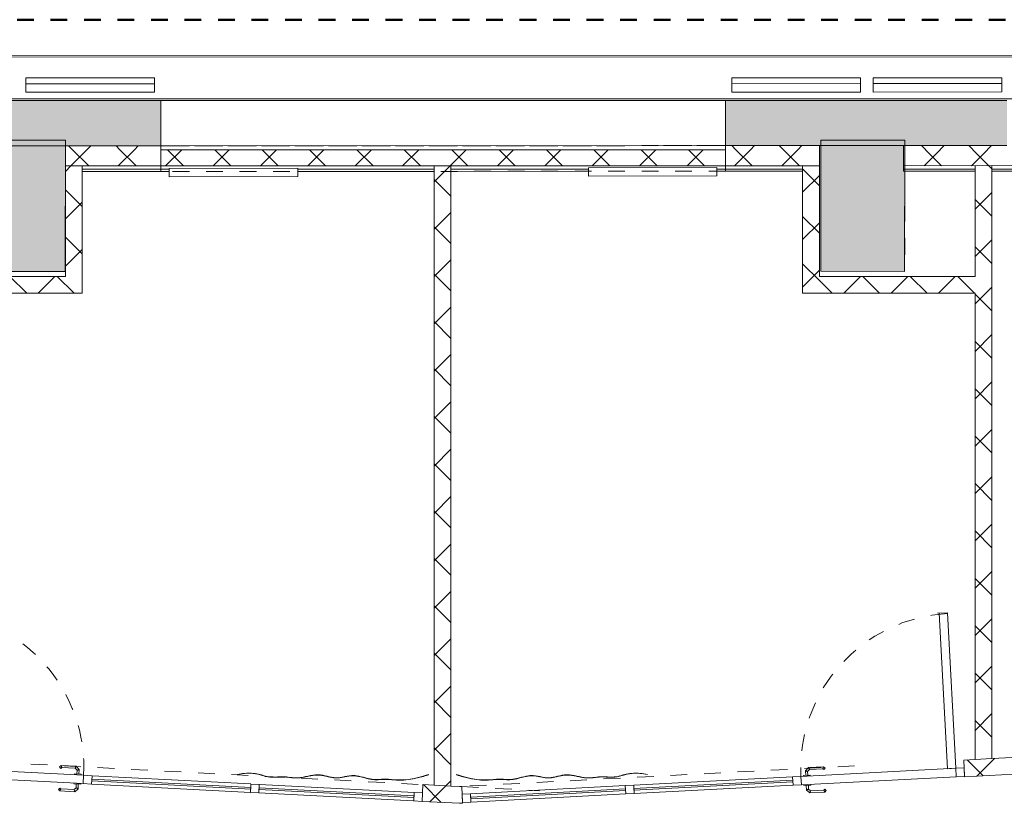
# Model space of a CAD drawing. Header units: metres. Extents: x 82 to 222, y -4 to 154.
# Tile 204 of 214: x 179.18 to 185.06, y 130.49 to 135.17. Entities that reach past the tile are written whole.
import ezdxf

# ---------------------------------------------------------------- set-up
doc = ezdxf.new("R2010")
doc.units = ezdxf.units.M
for name, pattern in [('Centre', [0.0125, 0.0025, -0.001875, 0.00625, -0.001875]), ('Projeté', [0.003969, 0.002381, -0.001587]), ('Tiret', [0.0025, 0.00125, -0.00125])]:
    doc.linetypes.add(name, pattern=pattern)
doc.layers.add('A-AREA', color=9, linetype='Tiret', lineweight=5, true_color=0x808080)
doc.layers.add('A-DETL', color=7, linetype='Continuous', lineweight=5, true_color=0x00a600)
for name, color, linetype, lineweight in [('A-DOOR', 7, 'Continuous', 5), ('A-GENM', 7, 'Continuous', 5), ('A-GLAZ', 7, 'Continuous', 5), ('A-GLAZ-CURT', 7, 'Continuous', 5), ('A-GLAZ-CWMG', 7, 'Continuous', 5), ('A-WALL', 7, 'Continuous', 5), ('I-WALL', 7, 'Continuous', 5), ('Q-SPCQ', 7, 'Continuous', 5)]:
    doc.layers.add(name, color=color, linetype=linetype, lineweight=lineweight)
doc.layers.add('A-WALL-PATT', color=7, linetype='Continuous', true_color=0x2a2a2a)
pattern_1 = [(45, (-9.11556, 107.194), (-0.14142136, 0.14142136), []), (135, (-9.11556, 107.194), (-0.14142136, -0.14142136), [])]

# ---------------------------------------------------------------- blocks, each defined once
blk = doc.blocks.new('OMD_1PP - GRZ_simple 2-4746474-DCE-Plan de reperage des murs- rez de rue-200 - Dépendante 1')
at = {"layer": 'A-DOOR'}
for p, q in [((-0.4625, 0.955), (-0.4125, 0.955)), ((-0.4625, 0.955), (-0.4625, 0.025)), ((-0.4025, 0.955), (-0.4625, 0.955)), ((-0.4125, 0.955), (-0.4125, 0.025)), ((0.325, 0.076), (0.3161, 0.0671)), ((0.3161, 0.0671), (0.3246, 0.0587)), ((0.3299, 0.064), (0.3246, 0.0587)), ((0.415, 0.076), (0.325, 0.076)), ((0.3299, 0.064), (0.41, 0.064)), ((0.41, 0.064), (0.4215, 0.0525)), ((0.4335, 0.0575), (0.415, 0.076)), ((-0.4125, 0.025), (-0.4625, 0.025)), ((0.4625, 0.025), (-0.4625, 0.025)), ((-0.4625, 0.025), (-0.4625, -0.025)), ((0.4475, 0.03), (0.4075, 0.03)), ((0.4075, 0.025), (0.4075, 0.03)), ((0.4215, 0.0525), (0.4215, 0.03)), ((0.4335, 0.03), (0.4335, 0.0575)), ((0.4475, 0.025), (0.4475, 0.03)), ((0.4625, -0.025), (0.4625, 0.025)), ((-0.4625, -0.025), (0.4625, -0.025)), ((0.3247, -0.0587), (0.3162, -0.0672)), ((0.3247, -0.0587), (0.33, -0.064)), ((0.4075, -0.03), (0.4075, -0.025)), ((0.4075, -0.03), (0.4475, -0.03)), ((0.4215, -0.0527), (0.4102, -0.064)), ((0.4335, -0.0577), (0.4151, -0.076)), ((0.4215, -0.03), (0.4215, -0.0527)), ((0.4335, -0.03), (0.4335, -0.0577)), ((0.4475, -0.03), (0.4475, -0.025)), ((0.3162, -0.0672), (0.325, -0.076)), ((0.4151, -0.076), (0.325, -0.076)), ((0.4102, -0.064), (0.33, -0.064))]:
    blk.add_line(p, q, dxfattribs=at)
at = {"layer": 'A-DOOR', "linetype": 'Tiret'}
blk.add_arc((-0.4625, 0.025), 0.925, 360, 90, dxfattribs=at)
at = {"layer": 'A-DOOR'}
for points in [[(0.325, 0.076), (0.3255, 0.0747), (0.3266, 0.072), (0.3283, 0.0679), (0.3294, 0.0653), (0.3299, 0.064)], [(0.415, 0.076), (0.4145, 0.0747), (0.4133, 0.072), (0.4117, 0.0679), (0.4105, 0.0653), (0.41, 0.064)], [(0.4335, 0.0575), (0.4322, 0.0569), (0.4295, 0.0558), (0.4255, 0.0541), (0.4228, 0.053), (0.4215, 0.0525)], [(0.4215, -0.0527), (0.4228, -0.0532), (0.4255, -0.0543), (0.4295, -0.056), (0.4322, -0.0571), (0.4335, -0.0577)], [(0.33, -0.064), (0.3294, -0.0653), (0.3283, -0.068), (0.3266, -0.0721), (0.3255, -0.0747), (0.325, -0.076)], [(0.4102, -0.064), (0.4107, -0.0653), (0.4118, -0.068), (0.4135, -0.0721), (0.4146, -0.0747), (0.4151, -0.076)]]:
    blk.add_open_spline(points, degree=3, dxfattribs=at)
blk = doc.blocks.new('Meneau rectangulaire - ht 100x50-5394103-DCE-Plan de reperage des murs- rez de rue-200 - Dépendante 1')
at = {"layer": 'A-GLAZ-CWMG'}
for p, q in [((124.3609, 130.6032), (123.4122, 130.6529)), ((124.3583, 130.5532), (123.4096, 130.603))]:
    blk.add_line(p, q, dxfattribs=at)
blk = doc.blocks.new('Meneau rectangulaire - ht 100x50-5394108-DCE-Plan de reperage des murs- rez de rue-200 - Dépendante 1')
at = {"layer": 'A-GLAZ-CWMG'}
for p, q in [((126.5953, 130.5934), (125.6716, 130.545)), ((126.5979, 130.5435), (125.6742, 130.4951))]:
    blk.add_line(p, q, dxfattribs=at)
blk = doc.blocks.new('A6305 - Drapes - A6305 - Drapes_ Pair 36_x 3_-V127-DCE-Plan de reperage des murs- rez de rue-200 - Dépendante 1')
at = {"layer": 'Q-SPCQ', "true_color": 0x787878}
h = blk.add_hatch(dxfattribs=at)
h.set_pattern_fill('FP_10', color=8, style=0, pattern_type=2)
h.set_pattern_definition([(43.782, (-192.676, -19.76), (-0.41488, 0.432905), []), (133.782, (-192.676, -19.76), (-0.432905, -0.41488), [])])
h.paths.add_polyline_path([(-1.1373, -0.3954), (-1.1378, -0.3942), (-1.1718, -0.3927), (-1.2122, -0.3874), (-1.2599, -0.3765), (-1.2598, -0.3776), (-1.2119, -0.3885), (-1.1713, -0.3939)])
h.paths.add_polyline_path([(-0.3639, -0.3927), (-0.2587, -0.373), (-0.2211, -0.3743), (-0.2212, -0.3733), (-0.259, -0.3719), (-0.2912, -0.3754), (-0.3644, -0.3917)])
at = {"layer": 'Q-SPCQ'}
for p, q in [((-1.316, -0.3585), (-1.316, -0.3597)), ((-0.1771, -0.3828), (-0.1768, -0.3818))]:
    blk.add_line(p, q, dxfattribs=at)
for points, knots in [([(-0.1768, -0.3818), (-0.2636, -0.3585), (-0.3634, -0.4051), (-0.4503, -0.3818), (-0.5369, -0.4051), (-0.6648, -0.3585), (-0.7646, -0.4051), (-0.8644, -0.3585), (-0.9922, -0.4051), (-1.0562, -0.3818), (-1.1881, -0.4051), (-1.316, -0.3585)], [0, 0, 0, 0, 0.173053, 0.346005, 0.534447, 0.734953, 0.947626, 1.160298, 1.347851, 1.549659, 1.751467, 1.751467, 1.751467, 1.751467]), ([(-1.316, -0.3597), (-1.2888, -0.3695), (-1.2401, -0.384), (-1.1814, -0.394), (-1.1348, -0.3961), (-1.1043, -0.3944), (-1.0837, -0.393), (-1.0654, -0.3923), (-1.0458, -0.3928), (-1.0258, -0.3945), (-1.0074, -0.396), (-0.9917, -0.396), (-0.9781, -0.3946), (-0.9635, -0.3921), (-0.9439, -0.3876), (-0.9191, -0.3815), (-0.8939, -0.3765), (-0.8695, -0.3744), (-0.8464, -0.3763), (-0.8242, -0.3805), (-0.8027, -0.3854), (-0.7817, -0.3894), (-0.7607, -0.3908), (-0.7398, -0.3884), (-0.7188, -0.384), (-0.6974, -0.3792), (-0.6753, -0.3756), (-0.6521, -0.3749), (-0.6274, -0.378), (-0.602, -0.3832), (-0.5766, -0.389), (-0.5559, -0.393), (-0.5399, -0.395), (-0.5244, -0.3958), (-0.506, -0.3951), (-0.4886, -0.3933), (-0.475, -0.3919), (-0.4615, -0.3908), (-0.4482, -0.3903), (-0.4347, -0.3911), (-0.4208, -0.3924), (-0.4026, -0.3942), (-0.3785, -0.3946), (-0.3511, -0.3913), (-0.3225, -0.3832), (-0.292, -0.3761), (-0.26, -0.3722), (-0.2225, -0.3731), (-0.193, -0.3785), (-0.1771, -0.3828)], [0, 0, 0, 0, 0.042719, 0.085437, 0.128156, 0.170875, 0.192234, 0.213594, 0.256312, 0.299031, 0.34175, 0.384468, 0.405828, 0.427187, 0.469906, 0.512625, 0.555343, 0.598062, 0.640781, 0.683499, 0.726218, 0.768937, 0.811656, 0.854374, 0.897093, 0.939812, 0.98253, 1.025249, 1.067968, 1.110687, 1.153405, 1.196124, 1.217483, 1.238843, 1.281562, 1.32428, 1.34564, 1.366999, 1.409718, 1.431077, 1.452436, 1.495155, 1.537874, 1.580593, 1.623311, 1.65535, 1.687389, 1.719428, 1.751467, 1.751467, 1.751467, 1.751467]), ([(-1.0651, -0.3913), (-1.0296, -0.3913), (-1.0043, -0.3986), (-0.9656, -0.3911), (-0.958, -0.3894)], [-1.5285534, -1.5285534, -1.5285534, -1.5285534, -1.3478512, -1.3056393, -1.3056393, -1.3056393, -1.3056393]), ([(-0.9571, -0.3905), (-0.9605, -0.3913), (-0.9676, -0.3928), (-0.9781, -0.3946), (-0.9917, -0.396), (-1.0074, -0.396), (-1.0258, -0.3945), (-1.0444, -0.3929), (-1.0581, -0.3925), (-1.0646, -0.3925)], [-0.4458281, -0.4458281, -0.4458281, -0.4458281, -0.4271872, -0.4058278, -0.3844685, -0.3417497, -0.299031, -0.2563123, -0.222914, -0.222914, -0.222914, -0.222914]), ([(-0.8844, -0.3746), (-0.8809, -0.3743), (-0.8368, -0.3714), (-0.7646, -0.4051), (-0.6648, -0.3585), (-0.5369, -0.4051), (-0.453, -0.3826), (-0.3974, -0.3961), (-0.3644, -0.3917)], [-1.1782599, -1.1782599, -1.1782599, -1.1782599, -1.1602982, -0.9476257, -0.7349533, -0.5344467, -0.3460053, -0.1910692, -0.1910692, -0.1910692, -0.1910692]), ([(-0.3639, -0.3927), (-0.3687, -0.3933), (-0.3823, -0.3946), (-0.4026, -0.3942), (-0.4208, -0.3924), (-0.4347, -0.3911), (-0.4482, -0.3903), (-0.4615, -0.3908), (-0.475, -0.3919), (-0.4886, -0.3933), (-0.506, -0.3951), (-0.5244, -0.3958), (-0.5399, -0.395), (-0.5559, -0.393), (-0.5766, -0.389), (-0.602, -0.3832), (-0.6274, -0.378), (-0.6521, -0.3749), (-0.6753, -0.3756), (-0.6974, -0.3792), (-0.7188, -0.384), (-0.7398, -0.3884), (-0.7607, -0.3908), (-0.7817, -0.3894), (-0.8027, -0.3854), (-0.8242, -0.3805), (-0.8464, -0.3763), (-0.8663, -0.3746), (-0.879, -0.3753), (-0.8837, -0.3758)], [-1.5603982, -1.5603982, -1.5603982, -1.5603982, -1.5378738, -1.4951551, -1.4524364, -1.431077, -1.4097177, -1.3669989, -1.3456396, -1.3242802, -1.2815615, -1.2388428, -1.2174834, -1.1961241, -1.1534054, -1.1106866, -1.0679679, -1.0252492, -0.9825305, -0.9398118, -0.8970931, -0.8543743, -0.8116556, -0.7689369, -0.7262182, -0.6834995, -0.6407808, -0.598062, -0.5732075, -0.5732075, -0.5732075, -0.5732075])]:
    blk.add_open_spline(points, degree=3, knots=knots, dxfattribs=at)
blk = doc.blocks.new('Meneau rectangulaire - ht 100x50-5394109-DCE-Plan de reperage des murs- rez de rue-200 - Dépendante 1')
at = {"layer": 'A-GLAZ-CWMG'}
for p, q in [((127.5939, 130.6458), (126.6452, 130.5961)), ((127.5965, 130.5958), (126.6478, 130.5461))]:
    blk.add_line(p, q, dxfattribs=at)
blk = doc.blocks.new('OMD_Ouvrant - Oscillo Battant-4982624-DCE-Plan de reperage des murs- rez de rue-200 - Dépendante 1')
at = {"layer": 'A-GLAZ'}
for p, q in [((-0.3838, -0.05), (-0.3838, 0)), ((-0.3838, 0), (0.3838, 0)), ((0.3838, -0.05), (-0.3838, -0.05)), ((0.3838, 0), (0.3838, -0.05))]:
    blk.add_line(p, q, dxfattribs=at)
blk = doc.blocks.new('Panneau système - Vitré _vitro-4698973-DCE-Plan de reperage des murs- rez de rue-200 - Dépendante 1')
at = {"layer": 'A-GLAZ-CURT'}
for p, q in [((-0.475, 0.005), (0.475, 0.005)), ((-0.475, -0.005), (-0.475, 0.005)), ((0.475, -0.005), (0.475, 0.005)), ((0.475, -0.005), (-0.475, -0.005))]:
    blk.add_line(p, q, dxfattribs=at)
blk = doc.blocks.new('Meneau rectangulaire - 50x50 Int-4698787-DCE-Plan de reperage des murs- rez de rue-200 - Dépendante 1')
at = {"layer": 'A-GLAZ-CWMG'}
for p, q in [((0, 0.025), (-0.05, 0.025)), ((-0.05, 0.025), (-0.05, -0.025)), ((0, 0.025), (0, -0.025)), ((-0.05, -0.025), (0, -0.025))]:
    blk.add_line(p, q, dxfattribs=at)
blk = doc.blocks.new('Meneau rectangulaire - 50x50 Int-4698834-DCE-Plan de reperage des murs- rez de rue-200 - Dépendante 1')
at = {"layer": 'A-GLAZ-CWMG'}
for p, q in [((0.025, 0.025), (-0.025, 0.025)), ((0.025, 0.025), (0.025, -0.025)), ((-0.025, -0.025), (0.025, -0.025))]:
    blk.add_line(p, q, dxfattribs=at)
blk = doc.blocks.new('Meneau rectangulaire - 50x50 Int-V128-DCE-Plan de reperage des murs- rez de rue-200 - Dépendante 1')
at = {"layer": 'A-GLAZ-CWMG'}
for p, q in [((0, 0.025), (-0.05, 0.025)), ((-0.05, 0.025), (-0.05, -0.025)), ((0, 0.025), (0, -0.025)), ((-0.05, -0.025), (0, -0.025))]:
    blk.add_line(p, q, dxfattribs=at)
blk = doc.blocks.new('Panneau système - Vitré _vitro-4698978-DCE-Plan de reperage des murs- rez de rue-200 - Dépendante 1')
at = {"layer": 'A-GLAZ-CURT'}
for p, q in [((-0.4625, 0.005), (0.4625, 0.005)), ((-0.4625, -0.005), (-0.4625, 0.005)), ((0.4625, -0.005), (0.4625, 0.005)), ((0.4625, -0.005), (-0.4625, -0.005))]:
    blk.add_line(p, q, dxfattribs=at)
blk = doc.blocks.new('Meneau rectangulaire - 50x50 Int-V129-DCE-Plan de reperage des murs- rez de rue-200 - Dépendante 1')
at = {"layer": 'A-GLAZ-CWMG'}
for p, q in [((0, 0.025), (-0.05, 0.025)), ((0, 0.025), (0, -0.025)), ((-0.05, -0.025), (0, -0.025))]:
    blk.add_line(p, q, dxfattribs=at)
blk = doc.blocks.new('Meneau rectangulaire - 50x50 Int-V130-DCE-Plan de reperage des murs- rez de rue-200 - Dépendante 1')
at = {"layer": 'A-GLAZ-CWMG'}
for p, q in [((0.025, 0.025), (-0.025, 0.025)), ((-0.025, 0.025), (-0.025, -0.025)), ((0.025, 0.025), (0.025, -0.025)), ((-0.025, -0.025), (0.025, -0.025))]:
    blk.add_line(p, q, dxfattribs=at)
blk = doc.blocks.new('OMD_1PP - GRZ_simple 2-4746670-DCE-Plan de reperage des murs- rez de rue-200 - Dépendante 1')
at = {"layer": 'A-DOOR'}
for p, q in [((0.325, 0.076), (0.3162, 0.0672)), ((0.3162, 0.0672), (0.3247, 0.0587)), ((0.33, 0.064), (0.3247, 0.0587)), ((0.325, 0.076), (0.4151, 0.076)), ((0.33, 0.064), (0.4102, 0.064)), ((0.4102, 0.064), (0.4215, 0.0527)), ((0.4151, 0.076), (0.4335, 0.0577)), ((-0.4625, -0.025), (-0.4625, 0.025)), ((-0.4625, 0.025), (0.4625, 0.025)), ((0.4475, 0.03), (0.4075, 0.03)), ((0.4075, 0.025), (0.4075, 0.03)), ((0.4215, 0.0527), (0.4215, 0.03)), ((0.4335, 0.0577), (0.4335, 0.03)), ((0.4475, 0.025), (0.4475, 0.03)), ((0.4625, 0.025), (0.4625, -0.025)), ((-0.4125, -0.025), (-0.4625, -0.025)), ((-0.4625, -0.955), (-0.4625, -0.025)), ((0.4625, -0.025), (-0.4625, -0.025)), ((-0.4125, -0.955), (-0.4125, -0.025)), ((0.3246, -0.0587), (0.3161, -0.0671)), ((0.3246, -0.0587), (0.3299, -0.064)), ((0.4075, -0.03), (0.4075, -0.025)), ((0.4075, -0.03), (0.4475, -0.03)), ((0.4215, -0.0525), (0.41, -0.064)), ((0.415, -0.076), (0.4335, -0.0575)), ((0.4215, -0.03), (0.4215, -0.0525)), ((0.4335, -0.0575), (0.4335, -0.03)), ((0.4475, -0.03), (0.4475, -0.025)), ((0.3161, -0.0671), (0.325, -0.076)), ((0.325, -0.076), (0.415, -0.076)), ((0.41, -0.064), (0.3299, -0.064)), ((-0.4625, -0.955), (-0.4125, -0.955)), ((-0.4025, -0.955), (-0.4625, -0.955))]:
    blk.add_line(p, q, dxfattribs=at)
at = {"layer": 'A-DOOR', "linetype": 'Tiret'}
blk.add_arc((-0.4625, -0.025), 0.925, 270, 0, dxfattribs=at)
at = {"layer": 'A-DOOR'}
for points in [[(0.325, 0.076), (0.3255, 0.0747), (0.3266, 0.0721), (0.3283, 0.068), (0.3294, 0.0653), (0.33, 0.064)], [(0.4151, 0.076), (0.4146, 0.0747), (0.4135, 0.0721), (0.4118, 0.068), (0.4107, 0.0653), (0.4102, 0.064)], [(0.4335, 0.0577), (0.4322, 0.0571), (0.4295, 0.056), (0.4255, 0.0543), (0.4228, 0.0532), (0.4215, 0.0527)], [(0.4215, -0.0525), (0.4228, -0.053), (0.4255, -0.0541), (0.4295, -0.0558), (0.4322, -0.0569), (0.4335, -0.0575)], [(0.3299, -0.064), (0.3294, -0.0653), (0.3283, -0.0679), (0.3266, -0.072), (0.3255, -0.0747), (0.325, -0.076)], [(0.41, -0.064), (0.4105, -0.0653), (0.4117, -0.0679), (0.4133, -0.072), (0.4145, -0.0747), (0.415, -0.076)]]:
    blk.add_open_spline(points, degree=3, dxfattribs=at)
blk = doc.blocks.new('Meneau rectangulaire - ht 100x50-5394105-DCE-Plan de reperage des murs- rez de rue-200 - Dépendante 1')
at = {"layer": 'A-GLAZ-CWMG'}
for p, q in [((125.3346, 130.5522), (124.4109, 130.6006)), ((125.332, 130.5022), (124.4083, 130.5506))]:
    blk.add_line(p, q, dxfattribs=at)
blk = doc.blocks.new('Meneau rectangulaire - 50x50 Int-V131-DCE-Plan de reperage des murs- rez de rue-200 - Dépendante 1')
at = {"layer": 'A-GLAZ-CWMG'}
for p, q in [((0.025, 0.025), (-0.025, 0.025)), ((-0.025, 0.025), (-0.025, -0.025)), ((-0.025, -0.025), (0.025, -0.025))]:
    blk.add_line(p, q, dxfattribs=at)
blk = doc.blocks.new('A6305 - Drapes - A6305 - Drapes_ Pair 36_x 3_-V133-DCE-Plan de reperage des murs- rez de rue-200 - Dépendante 1')
at = {"layer": 'Q-SPCQ', "true_color": 0x787878}
h = blk.add_hatch(dxfattribs=at)
h.set_pattern_fill('FP_12', color=8, style=0, pattern_type=2)
h.set_pattern_definition([(226.218, (188.879, 27.874), (0.432905, -0.41488), []), (316.218, (188.879, 27.874), (0.41488, 0.432905), [])])
h.paths.add_polyline_path([(-1.1373, 0.3954), (-1.1713, 0.3939), (-1.2119, 0.3885), (-1.2598, 0.3776), (-1.2599, 0.3765), (-1.2122, 0.3874), (-1.1718, 0.3927), (-1.1093, 0.3934), (-1.1087, 0.3946)])
h.paths.add_polyline_path([(-0.9571, 0.3905), (-0.958, 0.3894), (-0.8844, 0.3746), (-0.8837, 0.3758), (-0.9209, 0.3821), (-0.9393, 0.3864)])
h.paths.add_polyline_path([(-0.3639, 0.3927), (-0.3644, 0.3917), (-0.259, 0.3719), (-0.2212, 0.3733), (-0.2211, 0.3743), (-0.2587, 0.373), (-0.2907, 0.3764), (-0.3423, 0.3885)])
at = {"layer": 'Q-SPCQ'}
for p, q in [((-1.316, 0.3597), (-1.316, 0.3585)), ((-0.1768, 0.3818), (-0.1771, 0.3828))]:
    blk.add_line(p, q, dxfattribs=at)
for points, knots in [([(-1.316, 0.3585), (-1.1881, 0.4051), (-1.0562, 0.3818), (-0.9922, 0.4051), (-0.8644, 0.3585), (-0.7646, 0.4051), (-0.6648, 0.3585), (-0.5369, 0.4051), (-0.4503, 0.3818), (-0.3634, 0.4051), (-0.2636, 0.3585), (-0.1768, 0.3818)], [-1.751467, -1.751467, -1.751467, -1.751467, -1.549659, -1.347851, -1.160298, -0.947626, -0.734953, -0.534447, -0.346005, -0.173053, 0, 0, 0, 0]), ([(-0.1771, 0.3828), (-0.193, 0.3785), (-0.2225, 0.3731), (-0.26, 0.3722), (-0.292, 0.3761), (-0.3225, 0.3832), (-0.3511, 0.3913), (-0.3785, 0.3946), (-0.4026, 0.3942), (-0.4208, 0.3924), (-0.4347, 0.3911), (-0.4482, 0.3903), (-0.4615, 0.3908), (-0.475, 0.3919), (-0.4886, 0.3933), (-0.506, 0.3951), (-0.5244, 0.3958), (-0.5399, 0.395), (-0.5559, 0.393), (-0.5766, 0.389), (-0.602, 0.3832), (-0.6274, 0.378), (-0.6521, 0.3749), (-0.6753, 0.3756), (-0.6974, 0.3792), (-0.7188, 0.384), (-0.7398, 0.3884), (-0.7607, 0.3908), (-0.7817, 0.3894), (-0.8027, 0.3854), (-0.8242, 0.3805), (-0.8464, 0.3763), (-0.8695, 0.3744), (-0.8939, 0.3765), (-0.9191, 0.3815), (-0.9439, 0.3876), (-0.9635, 0.3921), (-0.9781, 0.3946), (-0.9917, 0.396), (-1.0074, 0.396), (-1.0258, 0.3945), (-1.0458, 0.3928), (-1.0654, 0.3923), (-1.0837, 0.393), (-1.1043, 0.3944), (-1.1348, 0.3961), (-1.1814, 0.394), (-1.2401, 0.384), (-1.2888, 0.3695), (-1.316, 0.3597)], [-1.751467, -1.751467, -1.751467, -1.751467, -1.719428, -1.687389, -1.65535, -1.623311, -1.580593, -1.537874, -1.495155, -1.452436, -1.431077, -1.409718, -1.366999, -1.34564, -1.32428, -1.281562, -1.238843, -1.217483, -1.196124, -1.153405, -1.110687, -1.067968, -1.025249, -0.98253, -0.939812, -0.897093, -0.854374, -0.811656, -0.768937, -0.726218, -0.683499, -0.640781, -0.598062, -0.555343, -0.512625, -0.469906, -0.427187, -0.405828, -0.384468, -0.34175, -0.299031, -0.256312, -0.213594, -0.192234, -0.170875, -0.128156, -0.085437, -0.042719, 0, 0, 0, 0]), ([(-0.958, 0.3894), (-0.9656, 0.3911), (-1.0043, 0.3986), (-1.0296, 0.3913), (-1.0651, 0.3913)], [1.3056393, 1.3056393, 1.3056393, 1.3056393, 1.3478512, 1.5285534, 1.5285534, 1.5285534, 1.5285534]), ([(-1.0646, 0.3925), (-1.0581, 0.3925), (-1.0444, 0.3929), (-1.0258, 0.3945), (-1.0074, 0.396), (-0.9917, 0.396), (-0.9781, 0.3946), (-0.9676, 0.3928), (-0.9605, 0.3913), (-0.9571, 0.3905)], [0.222914, 0.222914, 0.222914, 0.222914, 0.2563123, 0.299031, 0.3417497, 0.3844685, 0.4058278, 0.4271872, 0.4458281, 0.4458281, 0.4458281, 0.4458281]), ([(-0.3644, 0.3917), (-0.3974, 0.3961), (-0.453, 0.3826), (-0.5369, 0.4051), (-0.6648, 0.3585), (-0.7646, 0.4051), (-0.8368, 0.3714), (-0.8809, 0.3743), (-0.8844, 0.3746)], [0.1910692, 0.1910692, 0.1910692, 0.1910692, 0.3460053, 0.5344467, 0.7349533, 0.9476257, 1.1602982, 1.1782599, 1.1782599, 1.1782599, 1.1782599]), ([(-0.8837, 0.3758), (-0.879, 0.3753), (-0.8663, 0.3746), (-0.8464, 0.3763), (-0.8242, 0.3805), (-0.8027, 0.3854), (-0.7817, 0.3894), (-0.7607, 0.3908), (-0.7398, 0.3884), (-0.7188, 0.384), (-0.6974, 0.3792), (-0.6753, 0.3756), (-0.6521, 0.3749), (-0.6274, 0.378), (-0.602, 0.3832), (-0.5766, 0.389), (-0.5559, 0.393), (-0.5399, 0.395), (-0.5244, 0.3958), (-0.506, 0.3951), (-0.4886, 0.3933), (-0.475, 0.3919), (-0.4615, 0.3908), (-0.4482, 0.3903), (-0.4347, 0.3911), (-0.4208, 0.3924), (-0.4026, 0.3942), (-0.3823, 0.3946), (-0.3687, 0.3933), (-0.3639, 0.3927)], [0.5732075, 0.5732075, 0.5732075, 0.5732075, 0.598062, 0.6407808, 0.6834995, 0.7262182, 0.7689369, 0.8116556, 0.8543743, 0.8970931, 0.9398118, 0.9825305, 1.0252492, 1.0679679, 1.1106866, 1.1534054, 1.1961241, 1.2174834, 1.2388428, 1.2815615, 1.3242802, 1.3456396, 1.3669989, 1.4097177, 1.431077, 1.4524364, 1.4951551, 1.5378738, 1.5603982, 1.5603982, 1.5603982, 1.5603982])]:
    blk.add_open_spline(points, degree=3, knots=knots, dxfattribs=at)
blk = doc.blocks.new('OMD_Ouvrant - Oscillo Battant-4982625-DCE-Plan de reperage des murs- rez de rue-200 - Dépendante 1')
at = {"layer": 'A-GLAZ'}
for p, q in [((-0.3825, -0.05), (-0.3825, 0)), ((-0.3825, 0), (0.3825, 0)), ((0.3825, -0.05), (-0.3825, -0.05)), ((0.3825, 0), (0.3825, -0.05))]:
    blk.add_line(p, q, dxfattribs=at)
blk = doc.blocks.new('Ouverture-Fenêtre-Carrée - 3370x 1000mm-4885515-DCE-Plan de reperage des murs- rez de rue-200 - Dépendante 1')
at = {"layer": 'A-GENM'}
for p, q in [((-1.6932, -0.135), (-1.6932, 0.135)), ((1.6768, 0.135), (1.6768, -0.135))]:
    blk.add_line(p, q, dxfattribs=at)
at = {"layer": 'A-GENM', "linetype": 'Projeté'}
for p, q in [((-1.6932, 0.135), (1.6768, 0.135)), ((1.6768, -0.135), (-1.6932, -0.135))]:
    blk.add_line(p, q, dxfattribs=at)
blk = doc.blocks.new('Ouverture-Fenêtre-Carrée - 3370x 1000mm-4899162-DCE-Plan de reperage des murs- rez de rue-200 - Dépendante 1')
at = {"layer": 'A-GENM', "linetype": 'Projeté'}
for p, q in [((1.6768, 0.135), (-1.6932, 0.135)), ((-1.6932, -0.135), (1.6768, -0.135))]:
    blk.add_line(p, q, dxfattribs=at)
at = {"layer": 'A-GENM'}
for p, q in [((-1.6932, 0.135), (-1.6932, -0.135)), ((1.6768, -0.135), (1.6768, 0.135))]:
    blk.add_line(p, q, dxfattribs=at)
blk = doc.blocks.new('Ouverture-Fenêtre-Carrée - 3370x 1000mm-4899175-DCE-Plan de reperage des murs- rez de rue-200 - Dépendante 1')
at = {"layer": 'A-GENM'}
for p, q in [((-1.6932, -0.0765), (-1.6932, 0.0765)), ((1.6768, 0.0765), (1.6768, -0.0765))]:
    blk.add_line(p, q, dxfattribs=at)
at = {"layer": 'A-GENM', "linetype": 'Projeté'}
for p, q in [((-1.6932, 0.0765), (1.6768, 0.0765)), ((1.6768, -0.0765), (-1.6932, -0.0765))]:
    blk.add_line(p, q, dxfattribs=at)

msp = doc.modelspace()

# ---------------------------------------------------------------- hatches: boundary and pattern name
at = {"layer": 'A-WALL-PATT'}
h = msp.add_hatch(color=256, dxfattribs=at)
h.paths.add_polyline_path([(171.0661, 134.4115), (175.8092, 134.4126), (175.8092, 134.6826), (171.066, 134.6815), (171.0661, 134.5148)])
h.paths.add_polyline_path([(178.3392, 134.4132), (180.0246, 134.4136), (180.0245, 134.6836), (178.3392, 134.6832), (178.3392, 134.5148)])
h.paths.add_polyline_path([(183.3946, 134.4144), (185.0746, 134.4148), (185.0746, 134.6848), (183.3945, 134.6844), (183.3945, 134.5148)])
h.paths.add_polyline_path([(187.6046, 134.4154), (192.3523, 134.4165), (192.3524, 134.6865), (187.6046, 134.6854), (187.6046, 134.5148)])
for points in [[(178.9546, 134.39), (179.4546, 134.39), (179.4546, 134.4468), (178.9546, 134.4473)], [(183.9645, 134.3903), (184.4645, 134.3904), (184.4645, 134.4476), (183.9645, 134.4481)], [(179.4538, 133.6627), (179.4544, 134.39), (178.9546, 134.3899), (178.9546, 133.6633), (179.2087, 133.663)], [(184.4636, 133.6635), (184.4645, 134.3904), (183.9645, 134.3903), (183.9645, 133.6641), (184.4581, 133.6635)]]:
    msp.add_hatch(color=256, dxfattribs=at).paths.add_polyline_path(points)
at = {"layer": 'A-WALL-PATT', "lineweight": 5, "true_color": 0x7e7e7e}
h = msp.add_hatch(dxfattribs=at)
h.set_pattern_fill('FP_1', color=8, style=0, pattern_type=2)
h.set_pattern_definition(pattern_1)
h.paths.add_polyline_path([(179.4544, 134.39), (180.0246, 134.3901), (180.0246, 134.4136), (179.4544, 134.4135)])
h.paths.add_polyline_path([(183.3953, 134.3903), (183.9552, 134.3903), (183.9552, 134.4145), (183.3953, 134.4144)])
h = msp.add_hatch(dxfattribs=at)
h.set_pattern_fill('FP_1', color=8, style=0, pattern_type=2)
h.set_pattern_definition(pattern_1)
h.paths.add_polyline_path([(184.4581, 134.3904), (185.0775, 134.3904), (185.0775, 134.4148), (184.4581, 134.4147)])
h.paths.add_polyline_path([(187.6055, 134.3906), (188.32, 134.3906), (188.32, 134.4156), (187.6055, 134.4154)])
h = msp.add_hatch(dxfattribs=at)
h.set_pattern_fill('FP_1', color=8, style=0, pattern_type=2)
h.set_pattern_definition(pattern_1)
h.paths.add_polyline_path([(179.4544, 134.2935), (183.9552, 134.2945), (183.9552, 134.3903), (179.4544, 134.39)])
h = msp.add_hatch(dxfattribs=at)
h.set_pattern_fill('FP_1', color=8, style=0, pattern_type=2)
h.set_pattern_definition(pattern_1)
h.paths.add_polyline_path([(184.4581, 134.2947), (188.32, 134.2956), (188.32, 134.3906), (184.4581, 134.3903)])
at = {"layer": 'A-WALL-PATT', "lineweight": 5}
h = msp.add_hatch(dxfattribs=at)
h.set_pattern_fill('FP_1', style=0, pattern_type=2)
h.set_pattern_definition(pattern_1)
h.paths.add_polyline_path([(179.5544, 133.6327), (179.5544, 134.2935), (179.4544, 134.2935), (179.4544, 133.6327)])
h = msp.add_hatch(dxfattribs=at)
h.set_pattern_fill('FP_1', style=0, pattern_type=2)
h.set_pattern_definition(pattern_1)
h.paths.add_polyline_path([(181.7552, 130.5907), (181.7552, 134.294), (181.6552, 134.294), (181.6552, 130.596)])
h = msp.add_hatch(dxfattribs=at)
h.set_pattern_fill('FP_1', style=0, pattern_type=2)
h.set_pattern_definition(pattern_1)
h.paths.add_polyline_path([(183.8552, 133.5327), (183.9552, 133.5327), (183.9552, 134.2945), (183.8552, 134.2945), (183.8552, 133.6327)])
h = msp.add_hatch(dxfattribs=at)
h.set_pattern_fill('FP_1', style=0, pattern_type=2)
h.set_pattern_definition(pattern_1)
h.paths.add_polyline_path([(184.8852, 130.7494), (184.9852, 130.7546), (184.9852, 134.2948), (184.8852, 134.2948), (184.8852, 130.7546)])
h = msp.add_hatch(dxfattribs=at)
h.set_pattern_fill('FP_1', style=0, pattern_type=2)
h.set_pattern_definition(pattern_1)
h.paths.add_polyline_path([(179.5544, 133.5327), (179.5544, 133.6327), (178.5278, 133.6327), (178.5278, 133.5327), (179.4544, 133.5327)])
h = msp.add_hatch(dxfattribs=at)
h.set_pattern_fill('FP_1', style=0, pattern_type=2)
h.set_pattern_definition(pattern_1)
h.paths.add_polyline_path([(183.9988, 133.5327), (184.8852, 133.5327), (184.8852, 133.6327), (183.9552, 133.6327), (183.9552, 133.5327)])
h = msp.add_hatch(dxfattribs=at)
h.set_pattern_fill('FP_1', style=0, pattern_type=2)
h.set_pattern_definition(pattern_1)
h.paths.add_polyline_path([(181.8068, 130.4879), (181.8259, 130.4889), (181.8206, 130.5888), (181.8068, 130.588), (181.8068, 130.4889)])
h.paths.add_polyline_path([(184.8218, 130.6459), (185.3264, 130.6724), (185.3212, 130.7722), (184.8165, 130.7458)])
h.paths.add_polyline_path([(188.3223, 130.8294), (188.7151, 130.8499), (188.7151, 130.9501), (188.3171, 130.9292), (188.3212, 130.8499)])
h = msp.add_hatch(dxfattribs=at)
h.set_pattern_fill('FP_1', style=0, pattern_type=2)
h.set_pattern_definition(pattern_1)
h.paths.add_polyline_path([(181.8068, 130.4879), (181.8068, 130.588), (181.5886, 130.5995), (181.5834, 130.4996), (181.7552, 130.4906)])
h.paths.add_polyline_path([(178.5875, 130.6566), (178.5927, 130.7565), (178.2896, 130.7724), (178.2844, 130.6725), (178.5278, 130.6597)])
h.paths.add_polyline_path([(175.2885, 130.8295), (175.2937, 130.9294), (175.2911, 130.9295)])

# ---------------------------------------------------------------- linework, layer by layer
at = {"layer": 'A-AREA'}
for p, q in [((184.4644, 134.2617), (184.4644, 133.6726)), ((179.2478, 130.7221), (180.6549, 130.6484)), ((184.1652, 130.7116), (181.8206, 130.5888)), ((180.6619, 130.648), (181.5886, 130.5995)), ((181.8207, 130.5873), (182.2845, 130.563))]:
    msp.add_line(p, q, dxfattribs=at)
at = {"layer": 'A-DETL', "color": 1, "linetype": 'Centre', "lineweight": 50, "true_color": 0xff0000}
msp.add_line((170.566, 135.1664), (192.8826, 135.1664), dxfattribs=at)
at = {"layer": 'A-WALL'}
for p, q in [((191.8666, 134.9564), (171.559, 134.9516)), ((191.8666, 134.9464), (171.559, 134.9416)), ((191.8666, 134.6964), (171.5591, 134.6916)), ((180.0245, 134.6836), (183.3945, 134.6844))]:
    msp.add_line(p, q, dxfattribs=at)
at = {"layer": 'A-WALL', "lineweight": 20}
for p, q in [((179.2194, 134.8184), (179.9871, 134.8186)), ((179.2194, 134.7334), (179.2194, 134.8184)), ((179.9871, 134.7336), (179.9871, 134.8186)), ((183.4328, 134.8194), (184.2004, 134.8196)), ((183.4328, 134.7344), (183.4328, 134.8194)), ((184.2004, 134.7346), (184.2004, 134.8196)), ((184.2754, 134.8196), (185.0431, 134.8198)), ((184.2754, 134.7346), (184.2754, 134.8196)), ((185.0431, 134.7348), (185.0431, 134.8198)), ((179.9871, 134.7336), (179.2194, 134.7334)), ((184.2004, 134.7346), (183.4328, 134.7344)), ((185.0431, 134.7348), (184.2754, 134.7346)), ((178.3392, 134.6832), (180.0245, 134.6836)), ((180.0246, 134.4136), (180.0245, 134.6836)), ((185.0746, 134.6848), (183.3945, 134.6844)), ((183.3946, 134.4144), (183.3945, 134.6844)), ((178.9546, 134.4473), (179.4546, 134.4468)), ((178.98, 134.4134), (180.0246, 134.4136)), ((179.4538, 133.6627), (179.4546, 134.4468)), ((185.0746, 134.4148), (183.3946, 134.4144)), ((183.9636, 133.6641), (183.9645, 134.4481)), ((183.9645, 134.4481), (184.4645, 134.4476)), ((184.4636, 133.6635), (184.4645, 134.4476)), ((178.9538, 133.6633), (179.4538, 133.6627)), ((183.9636, 133.6641), (184.4636, 133.6635))]:
    msp.add_line(p, q, dxfattribs=at)
at = {"layer": 'A-WALL', "lineweight": 9}
for p, q in [((179.9871, 134.7836), (179.2194, 134.7834)), ((184.2004, 134.7846), (183.4328, 134.7844)), ((185.0431, 134.7848), (184.2754, 134.7846)), ((179.4544, 134.2935), (183.8552, 134.2945)), ((179.5544, 134.2605), (179.5544, 134.2935)), ((181.6552, 134.294), (181.6552, 134.261)), ((181.7552, 134.294), (181.7552, 134.261)), ((183.8552, 134.2945), (183.9552, 134.2945)), ((183.8552, 134.2945), (183.8552, 134.2615)), ((188.32, 134.2956), (184.4581, 134.2947)), ((184.8852, 134.2948), (184.8852, 134.2618)), ((184.9852, 134.2948), (184.9852, 134.2618)), ((180.0749, 134.2736), (179.5544, 134.2735)), ((181.6552, 134.274), (180.8426, 134.2738)), ((182.5779, 134.2742), (181.7552, 134.274)), ((183.8552, 134.2745), (183.343, 134.2744)), ((184.8852, 134.2748), (184.4581, 134.2747)), ((185.1309, 134.2748), (184.9852, 134.2748)), ((184.8852, 130.7494), (184.9852, 130.7546)), ((181.7552, 130.5907), (181.6552, 130.596))]:
    msp.add_line(p, q, dxfattribs=at)
at = {"layer": 'I-WALL', "lineweight": 20}
for p, q in [((179.4544, 133.6327), (179.4544, 134.4135)), ((180.0246, 134.4136), (180.0246, 134.3901)), ((183.3953, 134.4144), (183.3953, 134.3903)), ((183.9552, 134.4145), (183.9552, 133.6327)), ((184.4581, 134.2617), (184.4581, 134.4147)), ((180.0749, 134.2606), (179.5544, 134.2605)), ((179.5544, 134.2605), (179.5544, 133.5327)), ((181.6552, 134.261), (180.8426, 134.2608)), ((181.6552, 130.596), (181.6552, 134.261)), ((182.578, 134.2612), (181.7552, 134.261)), ((181.7552, 134.261), (181.7552, 130.5907)), ((183.8552, 134.2615), (183.343, 134.2614)), ((183.8552, 133.5327), (183.8552, 134.2615)), ((184.8852, 134.2618), (184.4581, 134.2617)), ((184.8852, 133.6327), (184.8852, 134.2618)), ((185.1309, 134.2618), (184.9852, 134.2618)), ((184.9852, 134.2618), (184.9852, 130.7546)), ((178.5278, 133.6327), (179.4544, 133.6327)), ((183.9552, 133.6327), (184.8852, 133.6327)), ((179.5544, 133.5327), (178.5278, 133.5327)), ((184.8852, 133.5327), (183.8552, 133.5327)), ((184.8852, 130.7494), (184.8852, 133.5327)), ((185.3212, 130.7722), (184.9852, 130.7546)), ((184.8852, 130.7494), (184.8165, 130.7458)), ((184.8218, 130.6459), (184.8165, 130.7458)), ((184.8218, 130.6459), (185.3264, 130.6724)), ((181.5834, 130.4996), (181.5886, 130.5995)), ((181.6552, 130.596), (181.5886, 130.5995)), ((181.8068, 130.588), (181.7552, 130.5907)), ((181.8206, 130.5888), (181.8068, 130.588)), ((181.8259, 130.4889), (181.8206, 130.5888)), ((181.5834, 130.4996), (181.8068, 130.4879)), ((181.8068, 130.4879), (181.8259, 130.4889))]:
    msp.add_line(p, q, dxfattribs=at)
at = {"layer": 'I-WALL'}
for p, q in [((180.0246, 134.4136), (183.3946, 134.4144)), ((180.0252, 134.4136), (180.0252, 134.3901)), ((183.3953, 134.3903), (180.0246, 134.3901))]:
    msp.add_line(p, q, dxfattribs=at)

# ---------------------------------------------------------------- block references
at = {"layer": 'A-DOOR'}
for name, p, rotation in [('OMD_1PP - GRZ_simple 2-4746474-DCE-Plan de reperage des murs- rez de rue-200 - Dépendante 1', (179.1006, 130.6548), 356.9999999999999), ('OMD_1PP - GRZ_simple 2-4746670-DCE-Plan de reperage des murs- rez de rue-200 - Dépendante 1', (184.3085, 130.6476), 182.9999999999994)]:
    msp.add_blockref(name, p, dxfattribs=dict(at, rotation=rotation))
at = {"layer": 'A-GENM', "rotation": 0.0135285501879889}
for name, p in [('Ouverture-Fenêtre-Carrée - 3370x 1000mm-4885515-DCE-Plan de reperage des murs- rez de rue-200 - Dépendante 1', (181.7177, 134.549)), ('Ouverture-Fenêtre-Carrée - 3370x 1000mm-4899162-DCE-Plan de reperage des murs- rez de rue-200 - Dépendante 1', (181.7177, 134.549)), ('Ouverture-Fenêtre-Carrée - 3370x 1000mm-4899175-DCE-Plan de reperage des murs- rez de rue-200 - Dépendante 1', (181.7178, 134.3375))]:
    msp.add_blockref(name, p, dxfattribs=at)
at = {"layer": 'A-GLAZ', "rotation": 0.08508567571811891}
for name, p in [('OMD_Ouvrant - Oscillo Battant-4982624-DCE-Plan de reperage des murs- rez de rue-200 - Dépendante 1', (180.4587, 134.279)), ('OMD_Ouvrant - Oscillo Battant-4982625-DCE-Plan de reperage des murs- rez de rue-200 - Dépendante 1', (182.9604, 134.2828))]:
    msp.add_blockref(name, p, dxfattribs=at)
at = {"layer": 'A-GLAZ-CURT'}
for name, p, rotation in [('Panneau système - Vitré _vitro-4698973-DCE-Plan de reperage des murs- rez de rue-200 - Dépendante 1', (180.0867, 130.6031), 356.9999999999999), ('Panneau système - Vitré _vitro-4698973-DCE-Plan de reperage des murs- rez de rue-200 - Dépendante 1', (183.3223, 130.5959), 2.999999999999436), ('Panneau système - Vitré _vitro-4698978-DCE-Plan de reperage des murs- rez de rue-200 - Dépendante 1', (181.0729, 130.5514), 356.9999999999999), ('Panneau système - Vitré _vitro-4698978-DCE-Plan de reperage des murs- rez de rue-200 - Dépendante 1', (182.3362, 130.5443), 2.999999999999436)]:
    msp.add_blockref(name, p, dxfattribs=dict(at, rotation=rotation))
at = {"layer": 'A-GLAZ-CWMG', "extrusion": (0, 0, -1)}
for name, p, rotation in [('Meneau rectangulaire - 50x50 Int-4698834-DCE-Plan de reperage des murs- rez de rue-200 - Dépendante 1', (-179.5874, 130.6292), 183), ('Meneau rectangulaire - 50x50 Int-V131-DCE-Plan de reperage des murs- rez de rue-200 - Dépendante 1', (-183.8216, 130.6221), 177.0000000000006), ('Meneau rectangulaire - 50x50 Int-V129-DCE-Plan de reperage des murs- rez de rue-200 - Dépendante 1', (-184.8203, 130.6744), 177.0000000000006), ('Meneau rectangulaire - 50x50 Int-V130-DCE-Plan de reperage des murs- rez de rue-200 - Dépendante 1', (-180.586, 130.5769), 183), ('Meneau rectangulaire - 50x50 Int-V130-DCE-Plan de reperage des murs- rez de rue-200 - Dépendante 1', (-182.823, 130.5698), 177.0000000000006), ('Meneau rectangulaire - 50x50 Int-4698787-DCE-Plan de reperage des murs- rez de rue-200 - Dépendante 1', (-181.5847, 130.5246), 183)]:
    msp.add_blockref(name, p, dxfattribs=dict(at, rotation=rotation))
at = {"layer": 'A-GLAZ-CWMG'}
for name in ['Meneau rectangulaire - ht 100x50-5394103-DCE-Plan de reperage des murs- rez de rue-200 - Dépendante 1', 'Meneau rectangulaire - ht 100x50-5394109-DCE-Plan de reperage des murs- rez de rue-200 - Dépendante 1', 'Meneau rectangulaire - ht 100x50-5394105-DCE-Plan de reperage des murs- rez de rue-200 - Dépendante 1', 'Meneau rectangulaire - ht 100x50-5394108-DCE-Plan de reperage des murs- rez de rue-200 - Dépendante 1']:
    msp.add_blockref(name, (56.2014, 0), dxfattribs=at)
at = {"layer": 'A-GLAZ-CWMG', "rotation": 182.9999999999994}
msp.add_blockref('Meneau rectangulaire - 50x50 Int-V128-DCE-Plan de reperage des murs- rez de rue-200 - Dépendante 1', (181.8244, 130.5174), dxfattribs=at)
at = {"layer": 'Q-SPCQ'}
for name, p, rotation in [('A6305 - Drapes - A6305 - Drapes_ Pair 36_x 3_-V133-DCE-Plan de reperage des murs- rez de rue-200 - Dépendante 1', (180.313, 131.0458), 178.7817283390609), ('A6305 - Drapes - A6305 - Drapes_ Pair 36_x 3_-V127-DCE-Plan de reperage des murs- rez de rue-200 - Dépendante 1', (183.0973, 131.0458), 1.218271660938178)]:
    msp.add_blockref(name, p, dxfattribs=dict(at, rotation=rotation))

doc.saveas('drawing.dxf')
